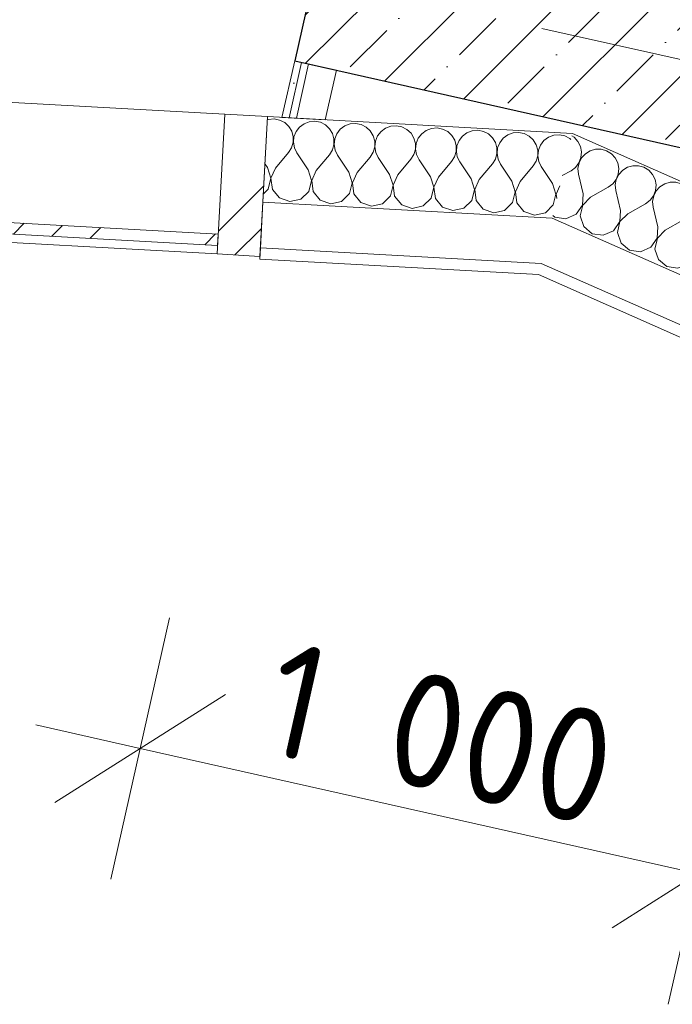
# Model space of a CAD drawing. Header units: millimetres. Extents: x -7213913 to -6930487, y 6129472 to 6354980.
# Tile 76 of 256: x -7193895 to -7192753, y 6156141 to 6157864. Entities that reach past the tile are written whole.
import ezdxf
from ezdxf.enums import TextEntityAlignment as Align

# ---------------------------------------------------------------- set-up
doc = ezdxf.new("R2010")
doc.units = ezdxf.units.MM
doc.header["$MEASUREMENT"] = 0
doc.set_wipeout_variables(frame=1)
doc.linetypes.add('Wipeout_Contour', pattern=[1000, 0, -1000])
doc.linetypes.add('Штрихпунктирная', pattern=[670.277762, 352.777767, -176.388884, 0, -141.111112])
for name, color, linetype in [('АР-Стены_внешние_.АР', 7, 'Continuous'), ('АР-Стены_внутренние_пилоны.АР', 7, 'Continuous'), ('АР-Стены_Наружные ВИТРАЖ', 7, 'Continuous'), ('АР-Стены_Перегородки_шахты_.АР', 7, 'Continuous'), ('АР-Чертеж-Оси_Осевые размеры.АР', 7, 'Continuous'), ('АР-Чертеж-Размеры.АР', 7, 'Continuous')]:
    doc.layers.add(name, color=color, linetype=linetype)
for name, color, linetype, lineweight in [('АР-Стены_внешние_.АР_Ном._пера__1', 7, 'Continuous', 0), ('АР-Стены_внутренние_пилоны.АР_Ном._пера__1', 7, 'Continuous', 30), ('АР-Стены_Наружные ВИТРАЖ_Ном._пера__120', 7, 'Continuous', 0), ('АР-Стены_Перегородки_шахты_.АР_Ном._пера__1', 7, 'Continuous', 0), ('АР-Чертеж-Оси_Осевые размеры.АР_Ном._пера__120', 7, 'Continuous', 0), ('АР-Чертеж-Размеры.АР_Ном._пера__1', 7, 'Continuous', 0)]:
    doc.layers.add(name, color=color, linetype=linetype, lineweight=lineweight)
doc.styles.add('РЎР“Р•РќР•Р\xa0Р\x98Р\xa0_РЎРўР\x98Р›Р¬_3', font='GOST_Common.ttf')
doc.styles.add('РЎР“Р•РќР•Р\xa0Р\x98Р\xa0_РЎРўР\x98Р›Р¬_5', font='GOTHIC.TTF')
doc.dimstyles.new('СГЕНЕРИР_СТИЛЬ__5', dxfattribs={"dimtxt": 200, "dimasz": 237.5, "dimexe": 0.18, "dimexo": 0.0625, "dimgap": 0, "dimtad": 1, "dimdec": 0, "dimzin": 0, "dimdsep": 46, "dimtxsty": 'РЎР“Р•РќР•Р\xa0Р\x98Р\xa0_РЎРўР\x98Р›Р¬_3', "dimblk": 'ARROWHEAD_6', "dimblk1": 'ARROWHEAD_6', "dimblk2": 'ARROWHEAD_6', "dimcen": 0.09, "dimse1": 1, "dimse2": 1, "dimclrd": 7, "dimclre": 7, "dimclrt": 7, "dimazin": 0, "dimtfac": 1, "dimtdec": 4, "dimtmove": 0, "dimatfit": 3, "dimfxl": 1, "dimtolj": 1, "dimtzin": 0, "dimarcsym": 0})
pattern_1 = [(45, (-6566190.34, 6562677.8), (-176.776695, 176.776695), []), (45, (-6566225.7, 6562713.15), (-176.776695, 176.776695), []), (45, (-6566261.05, 6562748.5), (-176.776695, 176.776695), [])]
pattern_2 = [(0, (-6566190.34, 6562677.795), (0, 75), [0, -75])]

# ---------------------------------------------------------------- blocks, each defined once
blk = doc.blocks.new('Навесная Стена_27_1', base_point=(-6566190.3, 6562677.8))
at = {"layer": 'АР-Стены_Наружные ВИТРАЖ_Ном._пера__120', "color": 7, "linetype": 'Continuous', "lineweight": 0, "flags": 128}
for points in [[(-7194671.7, 6157761.5), (-7195557.8, 6157810.5)], [(-7193535.8, 6157698.6), (-7194596.8, 6157757.3)], [(-7194685.2, 6157516.8), (-7195571.4, 6157565.9)], [(-7193549.4, 6157454), (-7194610.4, 6157512.7)]]:
    blk.add_lwpolyline(points, dxfattribs=at)
at = {"color": 254, "linetype": 'Wipeout_Contour', "lineweight": 0, "ltscale": 37880966.07852598}
blk.add_wipeout([(-7195570.6, 6157580.8), (-7194684.4, 6157531.8), (-7194683.3, 6157551.8), (-7195569.4, 6157600.8)], dxfattribs=at).dxf.layer = 'АР-Стены_Наружные ВИТРАЖ'
at = {"color": 254, "linetype": 'Wipeout_Contour', "lineweight": 0, "ltscale": 37877628.99157616}
blk.add_wipeout([(-7194609.5, 6157527.7), (-7193548.5, 6157469), (-7193547.4, 6157488.9), (-7194608.4, 6157547.6)], dxfattribs=at).dxf.layer = 'АР-Стены_Наружные ВИТРАЖ'
at = {"layer": 'АР-Стены_Наружные ВИТРАЖ', "linetype": 'Continuous', "lineweight": 0, "true_color": 0x000000}
h = blk.add_hatch(dxfattribs=at)
h.set_pattern_fill('АЛЮМИНИЙ_0001', color=18, style=0, pattern_type=2)
h.set_pattern_definition(pattern_1)
h.paths.add_polyline_path([(-7195570.6, 6157580.8), (-7194684.4, 6157531.8), (-7194683.3, 6157551.8), (-7195569.4, 6157600.8)])
h = blk.add_hatch(dxfattribs=at)
h.set_pattern_fill('АЛЮМИНИЙ_0001', color=18, style=0, pattern_type=2)
h.set_pattern_definition(pattern_1)
h.paths.add_polyline_path([(-7194609.5, 6157527.7), (-7193548.5, 6157469), (-7193547.4, 6157488.9), (-7194608.4, 6157547.6)])
at = {"layer": 'АР-Стены_Наружные ВИТРАЖ_Ном._пера__120', "color": 7, "linetype": 'Continuous', "lineweight": 0, "flags": 128}
for points in [[(-7195570.6, 6157580.8), (-7195569.4, 6157600.8), (-7194683.3, 6157551.8), (-7194684.4, 6157531.8)], [(-7194609.5, 6157527.7), (-7194608.4, 6157547.6), (-7193547.4, 6157488.9), (-7193548.5, 6157469)]]:
    blk.add_lwpolyline(points, close=True, dxfattribs=at)
at = {"color": 254, "linetype": 'Wipeout_Contour', "lineweight": 0, "ltscale": 37882732.34991529}
blk.add_wipeout([(-7195571.4, 6157565.9), (-7195557.8, 6157810.5), (-7195632.7, 6157814.6), (-7195646.3, 6157570)], dxfattribs=at).dxf.layer = 'АР-Стены_Наружные ВИТРАЖ'
at = {"color": 254, "linetype": 'Wipeout_Contour', "lineweight": 0, "ltscale": 37879673.46412234}
blk.add_wipeout([(-7194610.4, 6157512.7), (-7194596.8, 6157757.3), (-7194671.7, 6157761.5), (-7194685.2, 6157516.8)], dxfattribs=at).dxf.layer = 'АР-Стены_Наружные ВИТРАЖ'
at = {"color": 254, "linetype": 'Wipeout_Contour', "lineweight": 0, "ltscale": 37876058.21876802}
blk.add_wipeout([(-7193474.5, 6157449.8), (-7193460.9, 6157694.5), (-7193535.8, 6157698.6), (-7193549.4, 6157454)], dxfattribs=at).dxf.layer = 'АР-Стены_Наружные ВИТРАЖ'
at = {"layer": 'АР-Стены_Наружные ВИТРАЖ', "linetype": 'Continuous', "lineweight": 0, "true_color": 0x000000}
h = blk.add_hatch(dxfattribs=at)
h.set_pattern_fill('АЛЮМИНИЙ_0001', color=18, style=0, pattern_type=2)
h.set_pattern_definition(pattern_1)
h.paths.add_polyline_path([(-7195571.4, 6157565.9), (-7195557.8, 6157810.5), (-7195632.7, 6157814.6), (-7195646.3, 6157570)])
h = blk.add_hatch(dxfattribs=at)
h.set_pattern_fill('АЛЮМИНИЙ_0001', color=18, style=0, pattern_type=2)
h.set_pattern_definition(pattern_1)
h.paths.add_polyline_path([(-7194610.4, 6157512.7), (-7194596.8, 6157757.3), (-7194671.7, 6157761.5), (-7194685.2, 6157516.8)])
h = blk.add_hatch(dxfattribs=at)
h.set_pattern_fill('АЛЮМИНИЙ_0001', color=18, style=0, pattern_type=2)
h.set_pattern_definition(pattern_1)
h.paths.add_polyline_path([(-7193474.5, 6157449.8), (-7193460.9, 6157694.5), (-7193535.8, 6157698.6), (-7193549.4, 6157454)])
at = {"layer": 'АР-Стены_Наружные ВИТРАЖ_Ном._пера__120', "color": 7, "linetype": 'Continuous', "lineweight": 0, "flags": 128}
for points in [[(-7195571.4, 6157565.9), (-7195646.3, 6157570), (-7195632.7, 6157814.6), (-7195557.8, 6157810.5)], [(-7194610.4, 6157512.7), (-7194685.2, 6157516.8), (-7194671.7, 6157761.5), (-7194596.8, 6157757.3)], [(-7193474.5, 6157449.8), (-7193549.4, 6157454), (-7193535.8, 6157698.6), (-7193460.9, 6157694.5)]]:
    blk.add_lwpolyline(points, close=True, dxfattribs=at)
blk = doc.blocks.new('Стена_232_1', base_point=(-7192350, 6157963.2))
at = {"layer": 'АР-Стены_внутренние_пилоны.АР', "linetype": 'Continuous', "lineweight": 0, "true_color": 0x000000}
h = blk.add_hatch(dxfattribs=at)
h.set_pattern_fill('ЖЕЛЕЗОБЕТОН__PROJECT__0001', color=18, style=0, pattern_type=2)
h.set_pattern_definition([(45, (-6566190.34, 6562677.8), (-84.852814, 84.852814), []), (45, (-6566232.77, 6562720.22), (-84.852814, 84.852814), [90, -30, 0, -30])])
h.paths.add_polyline_path([(-7192350, 6157963.2), (-7193325.7, 6158182.3), (-7193413.4, 6157792.1), (-7192437.7, 6157572.9)])
at = {"layer": 'АР-Стены_внутренние_пилоны.АР_Ном._пера__1', "color": 7, "linetype": 'Continuous', "lineweight": 30, "flags": 128}
for points in [[(-7193325.7, 6158182.3), (-7193413.4, 6157792.1)], [(-7192350, 6157963.2), (-7193325.7, 6158182.3)], [(-7192437.7, 6157572.9), (-7192350, 6157963.2)], [(-7193413.4, 6157792.1), (-7192437.7, 6157572.9)]]:
    blk.add_lwpolyline(points, dxfattribs=at)
blk = doc.blocks.new('Стена_240_1', base_point=(-7193413.6, 6157792.1))
at = {"layer": 'АР-Стены_Перегородки_шахты_.АР', "linetype": 'Continuous', "lineweight": 0, "true_color": 0x000000}
h = blk.add_hatch(dxfattribs=at)
h.set_pattern_fill('ШТУКАТУРКА__ГИПС_03_0001', color=18, style=0, pattern_type=2)
h.set_pattern_definition(pattern_2)
h.paths.add_polyline_path([(-7193413.6, 6157792.1), (-7193435.9, 6157693.1), (-7193423.2, 6157692.4), (-7193401.4, 6157789.4)])
h = blk.add_hatch(dxfattribs=at)
h.set_pattern_fill('ШТУКАТУРКА__ГИПС_03_0001', color=18, style=0, pattern_type=2)
h.set_pattern_definition(pattern_2)
h.paths.add_polyline_path([(-7193401.4, 6157789.4), (-7193423.2, 6157692.4), (-7193410.6, 6157691.7), (-7193389.3, 6157786.6)])
at = {"layer": 'АР-Стены_Перегородки_шахты_.АР_Ном._пера__1', "color": 7, "linetype": 'Continuous', "lineweight": 0}
for p, q in [((-7193401.4, 6157789.4), (-7193423.2, 6157692.4)), ((-7193389.3, 6157786.6), (-7193410.6, 6157691.7))]:
    blk.add_line(p, q, dxfattribs=at)
at = {"layer": 'АР-Стены_Перегородки_шахты_.АР_Ном._пера__1', "color": 7, "linetype": 'Continuous', "lineweight": 0, "flags": 128}
for points in [[(-7193413.6, 6157792.1), (-7193435.9, 6157693.1)], [(-7193340.5, 6157775.7), (-7193413.6, 6157792.1)], [(-7193360, 6157688.9), (-7193340.5, 6157775.7)], [(-7193435.9, 6157693.1), (-7193360, 6157688.9)]]:
    blk.add_lwpolyline(points, dxfattribs=at)
blk = doc.blocks.new('*X584', base_point=(-6566190.3, 6562677.8))
at = {"layer": 'АР-Стены_внешние_.АР_Ном._пера__1', "color": 7, "linetype": 'Continuous', "lineweight": 0}
for p, q in [((-7193459.3, 6157689.4), (-7193461.3, 6157688.7)), ((-7193449.5, 6157690.3), (-7193459.3, 6157689.4)), ((-7193439.9, 6157688.4), (-7193449.5, 6157690.3)), ((-7193431.1, 6157683.9), (-7193439.9, 6157688.4)), ((-7193423.8, 6157677.2), (-7193431.1, 6157683.9)), ((-7193418.7, 6157668.8), (-7193423.8, 6157677.2)), ((-7193405.2, 6157676.2), (-7193411.2, 6157668.4)), ((-7193397.2, 6157682), (-7193405.2, 6157676.2)), ((-7193388, 6157685.5), (-7193397.2, 6157682)), ((-7193378.2, 6157686.3), (-7193388, 6157685.5)), ((-7193368.5, 6157684.4), (-7193378.2, 6157686.3)), ((-7193359.8, 6157680), (-7193368.5, 6157684.4)), ((-7193352.5, 6157673.3), (-7193359.8, 6157680)), ((-7193325.9, 6157678.1), (-7193333.9, 6157672.2)), ((-7193316.7, 6157681.6), (-7193325.9, 6157678.1)), ((-7193306.9, 6157682.4), (-7193316.7, 6157681.6)), ((-7193297.2, 6157680.5), (-7193306.9, 6157682.4)), ((-7193288.4, 6157676), (-7193297.2, 6157680.5)), ((-7193281.2, 6157669.3), (-7193288.4, 6157676)), ((-7193245.4, 6157677.6), (-7193254.6, 6157674.1)), ((-7193235.6, 6157678.4), (-7193245.4, 6157677.6)), ((-7193225.9, 6157676.5), (-7193235.6, 6157678.4)), ((-7193217.1, 6157672.1), (-7193225.9, 6157676.5)), ((-7193416.1, 6157659.3), (-7193418.7, 6157668.8)), ((-7193416.2, 6157649.4), (-7193416.1, 6157659.3)), ((-7193414.9, 6157659.2), (-7193415.9, 6157649.4)), ((-7193411.2, 6157668.4), (-7193414.9, 6157659.2)), ((-7193347.4, 6157664.8), (-7193352.5, 6157673.3)), ((-7193344.8, 6157655.3), (-7193347.4, 6157664.8)), ((-7193339.9, 6157664.4), (-7193343.5, 6157655.3)), ((-7193333.9, 6157672.2), (-7193339.9, 6157664.4)), ((-7193276.1, 6157660.9), (-7193281.2, 6157669.3)), ((-7193273.5, 6157651.4), (-7193276.1, 6157660.9)), ((-7193268.6, 6157660.5), (-7193272.2, 6157651.3)), ((-7193262.5, 6157668.3), (-7193268.6, 6157660.5)), ((-7193254.6, 6157674.1), (-7193262.5, 6157668.3)), ((-7193209.9, 6157665.4), (-7193217.1, 6157672.1)), ((-7193204.8, 6157656.9), (-7193209.9, 6157665.4)), ((-7193191.2, 6157664.3), (-7193197.2, 6157656.5)), ((-7193183.3, 6157670.2), (-7193191.2, 6157664.3)), ((-7193174.1, 6157673.7), (-7193183.3, 6157670.2)), ((-7193164.2, 6157674.5), (-7193174.1, 6157673.7)), ((-7193154.6, 6157672.6), (-7193164.2, 6157674.5)), ((-7193145.8, 6157668.1), (-7193154.6, 6157672.6)), ((-7193138.6, 6157661.4), (-7193145.8, 6157668.1)), ((-7193133.4, 6157653), (-7193138.6, 6157661.4)), ((-7193119.9, 6157660.4), (-7193125.9, 6157652.6)), ((-7193112, 6157666.2), (-7193119.9, 6157660.4)), ((-7193102.7, 6157669.7), (-7193112, 6157666.2)), ((-7193092.9, 6157670.5), (-7193102.7, 6157669.7)), ((-7193083.3, 6157668.6), (-7193092.9, 6157670.5)), ((-7193074.5, 6157664.2), (-7193083.3, 6157668.6)), ((-7193067.2, 6157657.5), (-7193074.5, 6157664.2)), ((-7193062.1, 6157649.1), (-7193067.2, 6157657.5)), ((-7193040.7, 6157662.3), (-7193048.6, 6157656.4)), ((-7193031.4, 6157665.8), (-7193040.7, 6157662.3)), ((-7193021.6, 6157666.6), (-7193031.4, 6157665.8)), ((-7193011.9, 6157664.7), (-7193021.6, 6157666.6)), ((-7193003.2, 6157660.2), (-7193011.9, 6157664.7)), ((-7192995.9, 6157653.5), (-7193003.2, 6157660.2)), ((-7192969.3, 6157658.4), (-7192977.3, 6157652.5)), ((-7192960.1, 6157661.8), (-7192969.3, 6157658.4)), ((-7192950.3, 6157662.6), (-7192960.1, 6157661.8)), ((-7192940.6, 6157660.7), (-7192950.3, 6157662.6)), ((-7192931.8, 6157656.3), (-7192940.6, 6157660.7)), ((-7193418.9, 6157640), (-7193416.2, 6157649.4)), ((-7193415.9, 6157649.4), (-7193414.2, 6157639.7)), ((-7193347.6, 6157636), (-7193344.8, 6157645.5)), ((-7193344.8, 6157645.5), (-7193344.8, 6157655.3)), ((-7193343.5, 6157655.3), (-7193344.6, 6157645.5)), ((-7193344.6, 6157645.5), (-7193342.9, 6157635.8)), ((-7193276.3, 6157632.1), (-7193273.5, 6157641.5)), ((-7193273.5, 6157641.5), (-7193273.5, 6157651.4)), ((-7193272.2, 6157651.3), (-7193273.2, 6157641.5)), ((-7193273.2, 6157641.5), (-7193271.5, 6157631.8)), ((-7193202.1, 6157647.4), (-7193204.8, 6157656.9)), ((-7193202.2, 6157637.6), (-7193202.1, 6157647.4)), ((-7193200.9, 6157647.4), (-7193201.9, 6157637.6)), ((-7193197.2, 6157656.5), (-7193200.9, 6157647.4)), ((-7193130.8, 6157643.5), (-7193133.4, 6157653)), ((-7193130.9, 6157633.6), (-7193130.8, 6157643.5)), ((-7193129.6, 6157643.4), (-7193130.6, 6157633.6)), ((-7193125.9, 6157652.6), (-7193129.6, 6157643.4)), ((-7193059.5, 6157639.6), (-7193062.1, 6157649.1)), ((-7193054.6, 6157648.6), (-7193058.3, 6157639.5)), ((-7193048.6, 6157656.4), (-7193054.6, 6157648.6)), ((-7192990.8, 6157645.1), (-7192995.9, 6157653.5)), ((-7192988.2, 6157635.6), (-7192990.8, 6157645.1)), ((-7192983.3, 6157644.7), (-7192986.9, 6157635.5)), ((-7192977.3, 6157652.5), (-7192983.3, 6157644.7)), ((-7192930, 6157654.5), (-7192931.8, 6157656.3)), ((-7193447.1, 6157604.3), (-7193424.2, 6157631.6)), ((-7193424.2, 6157631.6), (-7193418.9, 6157640)), ((-7193414.2, 6157639.7), (-7193409.9, 6157630.8)), ((-7193390.1, 6157601.1), (-7193409.9, 6157630.8)), ((-7193375.8, 6157600.3), (-7193352.8, 6157627.7)), ((-7193352.8, 6157627.7), (-7193347.6, 6157636)), ((-7193342.9, 6157635.8), (-7193338.6, 6157626.9)), ((-7193318.8, 6157597.2), (-7193338.6, 6157626.9)), ((-7193304.5, 6157596.4), (-7193281.5, 6157623.7)), ((-7193281.5, 6157623.7), (-7193276.3, 6157632.1)), ((-7193271.5, 6157631.8), (-7193267.3, 6157622.9)), ((-7193247.4, 6157593.2), (-7193267.3, 6157622.9)), ((-7193210.2, 6157619.8), (-7193205, 6157628.1)), ((-7193205, 6157628.1), (-7193202.2, 6157637.6)), ((-7193201.9, 6157637.6), (-7193200.2, 6157627.9)), ((-7193200.2, 6157627.9), (-7193195.9, 6157619)), ((-7193138.9, 6157615.8), (-7193133.6, 6157624.2)), ((-7193133.6, 6157624.2), (-7193130.9, 6157633.6)), ((-7193130.6, 6157633.6), (-7193128.9, 6157623.9)), ((-7193128.9, 6157623.9), (-7193124.6, 6157615.1)), ((-7193062.3, 6157620.2), (-7193059.6, 6157629.7)), ((-7193059.6, 6157629.7), (-7193059.5, 6157639.6)), ((-7193058.3, 6157639.5), (-7193059.3, 6157629.7)), ((-7193059.3, 6157629.7), (-7193057.6, 6157620)), ((-7192991, 6157616.3), (-7192988.2, 6157625.8)), ((-7192988.2, 6157625.8), (-7192988.2, 6157635.6)), ((-7192986.9, 6157635.5), (-7192988, 6157625.7)), ((-7192988, 6157625.7), (-7192986.3, 6157616)), ((-7193461.4, 6157605.1), (-7193465.5, 6157611.3)), ((-7193233.2, 6157592.4), (-7193210.2, 6157619.8)), ((-7193176.1, 6157589.3), (-7193195.9, 6157619)), ((-7193161.9, 6157588.5), (-7193138.9, 6157615.8)), ((-7193104.8, 6157585.3), (-7193124.6, 6157615.1)), ((-7193090.5, 6157584.6), (-7193067.6, 6157611.9)), ((-7193067.6, 6157611.9), (-7193062.3, 6157620.2)), ((-7193057.6, 6157620), (-7193053.3, 6157611.1)), ((-7193033.5, 6157581.4), (-7193053.3, 6157611.1)), ((-7193019.2, 6157580.6), (-7192996.2, 6157608)), ((-7192996.2, 6157608), (-7192991, 6157616.3)), ((-7192986.3, 6157616), (-7192982, 6157607.2)), ((-7192962.2, 6157577.5), (-7192982, 6157607.2)), ((-7193455.4, 6157586.5), (-7193461.4, 6157605.1)), ((-7193447.1, 6157604.3), (-7193455.1, 6157586.5)), ((-7193384.1, 6157582.5), (-7193390.1, 6157601.1)), ((-7193375.8, 6157600.3), (-7193383.8, 6157582.5)), ((-7193312.8, 6157578.6), (-7193318.8, 6157597.2)), ((-7193304.5, 6157596.4), (-7193312.5, 6157578.6)), ((-7193241.5, 6157574.7), (-7193247.4, 6157593.2)), ((-7193233.2, 6157592.4), (-7193241.2, 6157574.6)), ((-7193170.1, 6157570.7), (-7193176.1, 6157589.3)), ((-7193161.9, 6157588.5), (-7193169.8, 6157570.7)), ((-7193460.1, 6157567.5), (-7193455.4, 6157586.5)), ((-7193455.1, 6157586.5), (-7193452.6, 6157567.1)), ((-7193388.8, 6157563.6), (-7193384.1, 6157582.5)), ((-7193383.8, 6157582.5), (-7193381.2, 6157563.2)), ((-7193317.5, 6157559.7), (-7193312.8, 6157578.6)), ((-7193312.5, 6157578.6), (-7193309.9, 6157559.2)), ((-7193246.1, 6157555.7), (-7193241.5, 6157574.7)), ((-7193241.2, 6157574.6), (-7193238.6, 6157555.3)), ((-7193098.8, 6157566.8), (-7193104.8, 6157585.3)), ((-7193090.5, 6157584.6), (-7193098.5, 6157566.7)), ((-7193027.5, 6157562.8), (-7193033.5, 6157581.4)), ((-7193019.2, 6157580.6), (-7193027.2, 6157562.8)), ((-7192956.2, 6157558.9), (-7192962.2, 6157577.5)), ((-7192949.5, 6157573), (-7192955.9, 6157558.9)), ((-7193468.4, 6157559.4), (-7193460.1, 6157567.5)), ((-7193452.6, 6157567.1), (-7193440.2, 6157552)), ((-7193402.7, 6157549.9), (-7193388.8, 6157563.6)), ((-7193381.2, 6157563.2), (-7193368.9, 6157548.1)), ((-7193331.4, 6157546), (-7193317.5, 6157559.7)), ((-7193309.9, 6157559.2), (-7193297.6, 6157544.1)), ((-7193260.1, 6157542), (-7193246.1, 6157555.7)), ((-7193238.6, 6157555.3), (-7193226.3, 6157540.2)), ((-7193174.8, 6157551.8), (-7193170.1, 6157570.7)), ((-7193169.8, 6157570.7), (-7193167.3, 6157551.3)), ((-7193103.5, 6157547.8), (-7193098.8, 6157566.8)), ((-7193098.5, 6157566.7), (-7193096, 6157547.4)), ((-7193032.2, 6157543.9), (-7193027.5, 6157562.8)), ((-7193027.2, 6157562.8), (-7193024.6, 6157543.4)), ((-7192960.9, 6157539.9), (-7192956.2, 6157558.9)), ((-7192955.9, 6157558.9), (-7192954.8, 6157550.9)), ((-7193440.2, 6157552), (-7193421.8, 6157545.6)), ((-7193421.8, 6157545.6), (-7193402.7, 6157549.9)), ((-7193368.9, 6157548.1), (-7193350.4, 6157541.7)), ((-7193350.4, 6157541.7), (-7193331.4, 6157546)), ((-7193297.6, 6157544.1), (-7193279.1, 6157537.8)), ((-7193279.1, 6157537.8), (-7193260.1, 6157542)), ((-7193226.3, 6157540.2), (-7193207.8, 6157533.8)), ((-7193207.8, 6157533.8), (-7193188.8, 6157538.1)), ((-7193188.8, 6157538.1), (-7193174.8, 6157551.8)), ((-7193167.3, 6157551.3), (-7193154.9, 6157536.2)), ((-7193117.4, 6157534.2), (-7193103.5, 6157547.8)), ((-7193096, 6157547.4), (-7193083.6, 6157532.3)), ((-7193046.1, 6157530.2), (-7193032.2, 6157543.9)), ((-7193024.6, 6157543.4), (-7193012.3, 6157528.3)), ((-7192974.8, 6157526.3), (-7192960.9, 6157539.9)), ((-7193154.9, 6157536.2), (-7193136.5, 6157529.9)), ((-7193136.5, 6157529.9), (-7193117.4, 6157534.2)), ((-7193083.6, 6157532.3), (-7193065.2, 6157525.9)), ((-7193065.2, 6157525.9), (-7193046.1, 6157530.2)), ((-7193012.3, 6157528.3), (-7192993.8, 6157522)), ((-7192993.8, 6157522), (-7192974.8, 6157526.3))]:
    blk.add_line(p, q, dxfattribs=at)
blk = doc.blocks.new('Стена_310_1', base_point=(-7193460.9, 6157694.5))
at = {"layer": 'АР-Стены_внешние_.АР_Ном._пера__1', "color": 7, "linetype": 'Continuous', "lineweight": 0}
for p, q in [((-7193469.2, 6157544.7), (-7192963.1, 6157516.7)), ((-7193473.6, 6157464.8), (-7192982, 6157437.6))]:
    blk.add_line(p, q, dxfattribs=at)
at = {"layer": 'АР-Стены_внешние_.АР_Ном._пера__1', "color": 7, "linetype": 'Continuous', "lineweight": 0, "flags": 128}
for points in [[(-7193469.2, 6157544.7), (-7193460.9, 6157694.5)], [(-7192927.4, 6157665), (-7193460.9, 6157694.5)], [(-7193473.6, 6157464.8), (-7193469.2, 6157544.7)], [(-7193474.7, 6157444.9), (-7193473.6, 6157464.8)], [(-7193474.7, 6157444.9), (-7192986.8, 6157417.9)]]:
    blk.add_lwpolyline(points, dxfattribs=at)
at = {"layer": 'АР-Стены_внешние_.АР', "color": 7, "lineweight": 0}
blk.add_blockref('*X584', (-6566190.3, 6562677.8), dxfattribs=at)
blk = doc.blocks.new('*X586', base_point=(-6566190.3, 6562677.8))
at = {"layer": 'АР-Стены_внешние_.АР_Ном._пера__1', "color": 7, "linetype": 'Continuous', "lineweight": 0}
for p, q in [((-7192924.6, 6157658.3), (-7192928.5, 6157660.7)), ((-7192917.9, 6157651), (-7192924.6, 6157658.3)), ((-7192913.5, 6157642.2), (-7192917.9, 6157651)), ((-7192911.7, 6157632.5), (-7192913.5, 6157642.2)), ((-7192912.6, 6157622.7), (-7192911.7, 6157632.5)), ((-7192904.8, 6157629.5), (-7192911.5, 6157622.2)), ((-7192896.4, 6157634.6), (-7192904.8, 6157629.5)), ((-7192887, 6157637.3), (-7192896.4, 6157634.6)), ((-7192877.1, 6157637.3), (-7192887, 6157637.3)), ((-7192867.6, 6157634.6), (-7192877.1, 6157637.3)), ((-7192859.2, 6157629.4), (-7192867.6, 6157634.6)), ((-7192852.6, 6157622.1), (-7192859.2, 6157629.4)), ((-7192922.1, 6157605.6), (-7192916.2, 6157613.5)), ((-7192915.9, 6157613.4), (-7192917.7, 6157603.7)), ((-7192916.2, 6157613.5), (-7192912.6, 6157622.7)), ((-7192911.5, 6157622.2), (-7192915.9, 6157613.4)), ((-7192848.2, 6157613.3), (-7192852.6, 6157622.1)), ((-7192846.4, 6157603.6), (-7192848.2, 6157613.3)), ((-7192831.1, 6157605.8), (-7192839.5, 6157600.6)), ((-7192821.6, 6157608.5), (-7192831.1, 6157605.8)), ((-7192811.8, 6157608.4), (-7192821.6, 6157608.5)), ((-7192802.3, 6157605.7), (-7192811.8, 6157608.4)), ((-7192793.9, 6157600.6), (-7192802.3, 6157605.7)), ((-7192945.2, 6157591.1), (-7192929.9, 6157599.7)), ((-7192929.9, 6157599.7), (-7192922.1, 6157605.6)), ((-7192917.7, 6157603.7), (-7192916.9, 6157593.9)), ((-7192908.8, 6157559.1), (-7192916.9, 6157593.9)), ((-7192850.8, 6157584.6), (-7192847.3, 6157593.8)), ((-7192846.1, 6157593.3), (-7192850.6, 6157584.5)), ((-7192847.3, 6157593.8), (-7192846.4, 6157603.6)), ((-7192839.5, 6157600.6), (-7192846.1, 6157593.3)), ((-7192787.3, 6157593.3), (-7192793.9, 6157600.6)), ((-7192782.9, 6157584.5), (-7192787.3, 6157593.3)), ((-7192864.6, 6157570.8), (-7192856.7, 6157576.8)), ((-7192856.7, 6157576.8), (-7192850.8, 6157584.6)), ((-7192850.6, 6157584.5), (-7192852.4, 6157574.8)), ((-7192852.4, 6157574.8), (-7192851.5, 6157565)), ((-7192781.1, 6157574.8), (-7192782.9, 6157584.5)), ((-7192781.9, 6157565), (-7192781.1, 6157574.8)), ((-7192774.2, 6157571.7), (-7192780.8, 6157564.5)), ((-7192765.8, 6157576.9), (-7192774.2, 6157571.7)), ((-7192756.3, 6157579.6), (-7192765.8, 6157576.9)), ((-7192746.4, 6157579.6), (-7192756.3, 6157579.6)), ((-7192737, 6157576.9), (-7192746.4, 6157579.6)), ((-7192728.6, 6157571.7), (-7192737, 6157576.9)), ((-7192721.9, 6157564.4), (-7192728.6, 6157571.7)), ((-7192909.8, 6157539.6), (-7192908.8, 6157559.1)), ((-7192895.7, 6157553.3), (-7192864.6, 6157570.8)), ((-7192843.5, 6157530.2), (-7192851.5, 6157565)), ((-7192791.4, 6157547.9), (-7192785.5, 6157555.8)), ((-7192785.2, 6157555.7), (-7192787.1, 6157546)), ((-7192785.5, 6157555.8), (-7192781.9, 6157565)), ((-7192780.8, 6157564.5), (-7192785.2, 6157555.7)), ((-7192717.5, 6157555.6), (-7192721.9, 6157564.4)), ((-7192715.7, 6157545.9), (-7192717.5, 6157555.6)), ((-7192920.8, 6157523.5), (-7192909.8, 6157539.6)), ((-7192909.5, 6157539.5), (-7192913.9, 6157520.5)), ((-7192895.7, 6157553.3), (-7192909.5, 6157539.5)), ((-7192830.4, 6157524.5), (-7192799.3, 6157541.9)), ((-7192799.3, 6157541.9), (-7192791.4, 6157547.9)), ((-7192787.1, 6157546), (-7192786.2, 6157536.2)), ((-7192716.6, 6157536.1), (-7192715.7, 6157545.9)), ((-7192708.8, 6157542.9), (-7192715.5, 6157535.6)), ((-7192700.4, 6157548), (-7192708.8, 6157542.9)), ((-7192691, 6157550.7), (-7192700.4, 6157548)), ((-7192681.1, 6157550.7), (-7192691, 6157550.7)), ((-7192671.6, 6157548), (-7192681.1, 6157550.7)), ((-7192663.2, 6157542.8), (-7192671.6, 6157548)), ((-7192656.6, 6157535.5), (-7192663.2, 6157542.8)), ((-7192961.9, 6157521.6), (-7192958, 6157518.4)), ((-7192938.7, 6157515.7), (-7192920.8, 6157523.5)), ((-7192913.9, 6157520.5), (-7192907.7, 6157502)), ((-7192844.4, 6157510.7), (-7192843.5, 6157530.2)), ((-7192830.4, 6157524.5), (-7192844.2, 6157510.6)), ((-7192778.1, 6157501.4), (-7192786.2, 6157536.2)), ((-7192726.1, 6157519), (-7192720.2, 6157526.9)), ((-7192719.9, 6157526.8), (-7192721.7, 6157517.1)), ((-7192720.2, 6157526.9), (-7192716.6, 6157536.1)), ((-7192715.5, 6157535.6), (-7192719.9, 6157526.8)), ((-7192652.2, 6157526.7), (-7192656.6, 6157535.5)), ((-7192650.4, 6157517), (-7192652.2, 6157526.7)), ((-7192625.6, 6157521.8), (-7192635.1, 6157519.2)), ((-7192615.8, 6157521.8), (-7192625.6, 6157521.8)), ((-7192606.3, 6157519.1), (-7192615.8, 6157521.8)), ((-7192958, 6157518.4), (-7192938.7, 6157515.7)), ((-7192855.5, 6157494.7), (-7192844.4, 6157510.7)), ((-7192844.2, 6157510.6), (-7192848.6, 6157491.6)), ((-7192765.1, 6157495.6), (-7192733.9, 6157513.1)), ((-7192733.9, 6157513.1), (-7192726.1, 6157519)), ((-7192721.7, 6157517.1), (-7192720.9, 6157507.3)), ((-7192712.8, 6157472.5), (-7192720.9, 6157507.3)), ((-7192654.8, 6157498), (-7192651.3, 6157507.2)), ((-7192650.1, 6157506.7), (-7192654.6, 6157497.9)), ((-7192651.3, 6157507.2), (-7192650.4, 6157517)), ((-7192643.5, 6157514), (-7192650.1, 6157506.7)), ((-7192635.1, 6157519.2), (-7192643.5, 6157514)), ((-7192597.9, 6157513.9), (-7192606.3, 6157519.1)), ((-7192591.3, 6157506.7), (-7192597.9, 6157513.9)), ((-7192586.9, 6157497.8), (-7192591.3, 6157506.7)), ((-7192907.7, 6157502), (-7192892.7, 6157489.5)), ((-7192892.7, 6157489.5), (-7192873.4, 6157486.8)), ((-7192873.4, 6157486.8), (-7192855.5, 6157494.7)), ((-7192848.6, 6157491.6), (-7192842.4, 6157473.1)), ((-7192779.1, 6157481.9), (-7192778.1, 6157501.4)), ((-7192765.1, 6157495.6), (-7192778.8, 6157481.7)), ((-7192668.6, 6157484.2), (-7192660.7, 6157490.1)), ((-7192660.7, 6157490.1), (-7192654.8, 6157498)), ((-7192654.6, 6157497.9), (-7192656.4, 6157488.2)), ((-7192656.4, 6157488.2), (-7192655.5, 6157478.4)), ((-7192585.1, 6157488.2), (-7192586.9, 6157497.8)), ((-7192585.9, 6157478.4), (-7192585.1, 6157488.2)), ((-7192578.2, 6157485.1), (-7192584.8, 6157477.9)), ((-7192569.8, 6157490.3), (-7192578.2, 6157485.1)), ((-7192560.3, 6157493), (-7192569.8, 6157490.3)), ((-7192550.4, 6157493), (-7192560.3, 6157493)), ((-7192541, 6157490.3), (-7192550.4, 6157493)), ((-7192532.6, 6157485.1), (-7192541, 6157490.3)), ((-7192842.4, 6157473.1), (-7192827.4, 6157460.6)), ((-7192790.2, 6157465.8), (-7192779.1, 6157481.9)), ((-7192778.8, 6157481.7), (-7192783.3, 6157462.7)), ((-7192713.8, 6157453), (-7192712.8, 6157472.5)), ((-7192699.7, 6157466.7), (-7192668.6, 6157484.2)), ((-7192647.5, 6157443.6), (-7192655.5, 6157478.4)), ((-7192595.4, 6157461.3), (-7192589.5, 6157469.2)), ((-7192589.2, 6157469), (-7192591.1, 6157459.4)), ((-7192589.5, 6157469.2), (-7192585.9, 6157478.4)), ((-7192584.8, 6157477.9), (-7192589.2, 6157469)), ((-7192525.9, 6157477.8), (-7192532.6, 6157485.1)), ((-7192521.5, 6157469), (-7192525.9, 6157477.8)), ((-7192519.7, 6157459.3), (-7192521.5, 6157469)), ((-7192827.4, 6157460.6), (-7192808, 6157457.9)), ((-7192808, 6157457.9), (-7192790.2, 6157465.8)), ((-7192783.3, 6157462.7), (-7192777, 6157444.2)), ((-7192724.8, 6157436.9), (-7192713.8, 6157453)), ((-7192713.5, 6157452.9), (-7192717.9, 6157433.9)), ((-7192699.7, 6157466.7), (-7192713.5, 6157452.9)), ((-7192634.4, 6157437.8), (-7192603.3, 6157455.3)), ((-7192603.3, 6157455.3), (-7192595.4, 6157461.3)), ((-7192591.1, 6157459.4), (-7192590.2, 6157449.5)), ((-7192520.6, 6157449.5), (-7192519.7, 6157459.3)), ((-7192512.8, 6157456.2), (-7192519.5, 6157449)), ((-7192504.4, 6157461.4), (-7192512.8, 6157456.2)), ((-7192495, 6157464.1), (-7192504.4, 6157461.4)), ((-7192485.1, 6157464.1), (-7192495, 6157464.1)), ((-7192475.6, 6157461.4), (-7192485.1, 6157464.1)), ((-7192467.2, 6157456.2), (-7192475.6, 6157461.4)), ((-7192460.6, 6157448.9), (-7192467.2, 6157456.2)), ((-7192777, 6157444.2), (-7192762, 6157431.8)), ((-7192742.7, 6157429.1), (-7192724.8, 6157436.9)), ((-7192717.9, 6157433.9), (-7192711.7, 6157415.4)), ((-7192648.4, 6157424.1), (-7192647.5, 6157443.6)), ((-7192634.4, 6157437.8), (-7192648.2, 6157424)), ((-7192582.1, 6157414.8), (-7192590.2, 6157449.5)), ((-7192530.1, 6157432.4), (-7192524.2, 6157440.3)), ((-7192523.9, 6157440.2), (-7192525.7, 6157430.5)), ((-7192524.2, 6157440.3), (-7192520.6, 6157449.5)), ((-7192519.5, 6157449), (-7192523.9, 6157440.2)), ((-7192456.2, 6157440.1), (-7192460.6, 6157448.9)), ((-7192454.4, 6157430.4), (-7192456.2, 6157440.1)), ((-7192762, 6157431.8), (-7192742.7, 6157429.1)), ((-7192659.5, 6157408), (-7192648.4, 6157424.1)), ((-7192648.2, 6157424), (-7192652.6, 6157405)), ((-7192569.1, 6157409), (-7192537.9, 6157426.4)), ((-7192537.9, 6157426.4), (-7192530.1, 6157432.4)), ((-7192525.7, 6157430.5), (-7192524.9, 6157420.7)), ((-7192516.8, 6157385.9), (-7192524.9, 6157420.7)), ((-7192458.8, 6157411.4), (-7192455.3, 6157420.6)), ((-7192454.1, 6157420.1), (-7192458.6, 6157411.3)), ((-7192455.3, 6157420.6), (-7192454.4, 6157430.4)), ((-7192447.5, 6157427.4), (-7192454.1, 6157420.1)), ((-7192444.5, 6157429.2), (-7192447.5, 6157427.4)), ((-7192711.7, 6157415.4), (-7192696.7, 6157402.9)), ((-7192696.7, 6157402.9), (-7192677.4, 6157400.2)), ((-7192677.4, 6157400.2), (-7192659.5, 6157408)), ((-7192652.6, 6157405), (-7192646.4, 6157386.5)), ((-7192583.1, 6157395.3), (-7192582.1, 6157414.8)), ((-7192569.1, 6157409), (-7192582.8, 6157395.1)), ((-7192472.6, 6157397.6), (-7192464.7, 6157403.5)), ((-7192464.7, 6157403.5), (-7192458.8, 6157411.4)), ((-7192458.6, 6157411.3), (-7192460.4, 6157401.6)), ((-7192460.4, 6157401.6), (-7192459.8, 6157394.6)), ((-7192646.4, 6157386.5), (-7192631.4, 6157374)), ((-7192594.2, 6157379.2), (-7192583.1, 6157395.3)), ((-7192582.8, 6157395.1), (-7192587.3, 6157376.1)), ((-7192517.8, 6157366.4), (-7192516.8, 6157385.9)), ((-7192503.7, 6157380.1), (-7192472.6, 6157397.6)), ((-7192631.4, 6157374), (-7192612, 6157371.3)), ((-7192612, 6157371.3), (-7192594.2, 6157379.2)), ((-7192587.3, 6157376.1), (-7192581, 6157357.6)), ((-7192528.8, 6157350.3), (-7192517.8, 6157366.4)), ((-7192517.5, 6157366.3), (-7192521.9, 6157347.3)), ((-7192503.7, 6157380.1), (-7192517.5, 6157366.3)), ((-7192581, 6157357.6), (-7192566, 6157345.2)), ((-7192546.7, 6157342.5), (-7192528.8, 6157350.3)), ((-7192521.9, 6157347.3), (-7192515.7, 6157328.8)), ((-7192566, 6157345.2), (-7192546.7, 6157342.5)), ((-7192515.7, 6157328.8), (-7192500.7, 6157316.3)), ((-7192500.7, 6157316.3), (-7192494.7, 6157315.5))]:
    blk.add_line(p, q, dxfattribs=at)
blk = doc.blocks.new('Стена_311_1', base_point=(-7192927.4, 6157665))
at = {"layer": 'АР-Стены_внешние_.АР_Ном._пера__1', "color": 7, "linetype": 'Continuous', "lineweight": 0}
for p, q in [((-7192963.1, 6157516.7), (-7192496.8, 6157310.7)), ((-7192982, 6157437.6), (-7192529.2, 6157237.5))]:
    blk.add_line(p, q, dxfattribs=at)
at = {"layer": 'АР-Стены_внешние_.АР_Ном._пера__1', "color": 7, "linetype": 'Continuous', "lineweight": 0, "flags": 128}
for points in [[(-7192436.2, 6157447.9), (-7192927.4, 6157665)], [(-7192496.8, 6157310.7), (-7192436.2, 6157447.9)], [(-7192986.8, 6157417.9), (-7192537.3, 6157219.2)], [(-7192529.2, 6157237.5), (-7192496.8, 6157310.7)], [(-7192537.3, 6157219.2), (-7192529.2, 6157237.5)]]:
    blk.add_lwpolyline(points, dxfattribs=at)
at = {"layer": 'АР-Стены_внешние_.АР', "color": 7, "lineweight": 0}
blk.add_blockref('*X586', (-6566190.3, 6562677.8), dxfattribs=at)
blk = doc.blocks.new('*D932', base_point=(-6566190.3, 6562677.8))
at = {"layer": 'АР-Чертеж-Размеры.АР_Ном._пера__1', "color": 7, "linetype": 'Continuous', "lineweight": 0, "transparency": 16777216}
for p, q in [((-7193632.6, 6156817.3), (-7193735.3, 6156360)), ((-7193534.6, 6156683.2), (-7193833.3, 6156494.1)), ((-7193683.9, 6156588.6), (-7193866.9, 6156629.7)), ((-7192656.9, 6156598.2), (-7192759.6, 6156140.8)), ((-7192708.2, 6156369.5), (-7193683.9, 6156588.6)), ((-7192857.6, 6156274.9), (-7192558.9, 6156464.1)), ((-7192525.3, 6156328.4), (-7192708.2, 6156369.5))]:
    blk.add_line(p, q, dxfattribs=at)
at = {"layer": 'АР-Чертеж-Размеры.АР_Ном._пера__1', "color": 7, "lineweight": 0, "transparency": 16777216, "insert": (-7193477.8, 6156583.3), "char_height": 200, "attachment_point": 7, "rotation": 347.3417, "style": 'РЎР“Р•РќР•Р\xa0Р\x98Р\xa0_РЎРўР\x98Р›Р¬_3'}
blk.add_mtext('\\A1;{\\pql;\\fGOST Common|b0|i0|c204|p0;\\W1.000000;1\xa0000}', dxfattribs=at)
blk = doc.blocks.new('ARROWHEAD_6')
at = {"color": 0, "linetype": 'Continuous', "lineweight": 0}
for p, q in [((-0.5, -0.5), (0.5, 0.5)), ((0, 0), (-1, 0))]:
    blk.add_line(p, q, dxfattribs=at)
blk = doc.blocks.new('Стандартный Маркер Сетки[171]_1', base_point=(-7212924.8, 6162328))
at = {"layer": 'АР-Чертеж-Оси_Осевые размеры.АР_Ном._пера__120', "color": 7, "linetype": 'Штрихпунктирная', "lineweight": 0}
blk.add_line((-7211949.2, 6162108.8), (-7187848.6, 6156696), dxfattribs=at)
at = {"layer": 'АР-Чертеж-Оси_Осевые размеры.АР_Ном._пера__120', "color": 7, "lineweight": 0, "style": 'РЎР“Р•РќР•Р\xa0Р\x98Р\xa0_РЎРўР\x98Р›Р¬_5'}
blk.add_attdef('AC_MarkerText_1', text='', height=350, rotation=347.3417, dxfattribs=at).set_placement((-7213342.8, 6162618.6), align=Align.TOP_CENTER)
blk = doc.blocks.new('Стандартный Маркер Сетки[208]_1', base_point=(-7212924.8, 6162328))
at = {"layer": 'АР-Чертеж-Оси_Осевые размеры.АР_Ном._пера__120', "color": 7, "linetype": 'Штрихпунктирная', "lineweight": 0}
blk.add_line((-7211949.2, 6162108.8), (-7187848.6, 6156696), dxfattribs=at)
at = {"layer": 'АР-Чертеж-Оси_Осевые размеры.АР_Ном._пера__120', "color": 7, "lineweight": 0, "style": 'РЎР“Р•РќР•Р\xa0Р\x98Р\xa0_РЎРўР\x98Р›Р¬_5'}
blk.add_attdef('AC_MarkerText_1', text='', height=350, rotation=347.3417, dxfattribs=at).set_placement((-7213342.8, 6162618.6), align=Align.TOP_CENTER)
blk = doc.blocks.new('Стандартный Маркер Сетки[219]_1', base_point=(-7212924.8, 6162328))
at = {"layer": 'АР-Чертеж-Оси_Осевые размеры.АР_Ном._пера__120', "color": 7, "linetype": 'Штрихпунктирная', "lineweight": 0}
blk.add_line((-7211949.2, 6162108.8), (-7187848.6, 6156696), dxfattribs=at)
at = {"layer": 'АР-Чертеж-Оси_Осевые размеры.АР_Ном._пера__120', "color": 7, "lineweight": 0, "style": 'РЎР“Р•РќР•Р\xa0Р\x98Р\xa0_РЎРўР\x98Р›Р¬_5'}
blk.add_attdef('AC_MarkerText_1', text='', height=350, rotation=347.3417, dxfattribs=at).set_placement((-7213342.8, 6162618.6), align=Align.TOP_CENTER)
blk = doc.blocks.new('Стандартный Маркер Сетки[228]_1', base_point=(-7212924.8, 6162328))
at = {"layer": 'АР-Чертеж-Оси_Осевые размеры.АР_Ном._пера__120', "color": 7, "linetype": 'Штрихпунктирная', "lineweight": 0}
blk.add_line((-7211949.2, 6162108.8), (-7187848.6, 6156696), dxfattribs=at)
at = {"layer": 'АР-Чертеж-Оси_Осевые размеры.АР_Ном._пера__120', "color": 7, "lineweight": 0, "style": 'РЎР“Р•РќР•Р\xa0Р\x98Р\xa0_РЎРўР\x98Р›Р¬_5'}
blk.add_attdef('AC_MarkerText_1', text='', height=350, rotation=347.3417, dxfattribs=at).set_placement((-7213342.8, 6162618.6), align=Align.TOP_CENTER)

msp = doc.modelspace()

# ---------------------------------------------------------------- block references
at = {"layer": 'АР-Стены_внешние_.АР', "color": 7, "lineweight": 0}
msp.add_blockref('Стена_311_1', (-7192927.4, 6157665), dxfattribs=at)
at = {"layer": 'АР-Стены_внутренние_пилоны.АР', "color": 7, "lineweight": 0}
msp.add_blockref('Стена_232_1', (-7192350, 6157963.2), dxfattribs=at)
at = {"layer": 'АР-Стены_Наружные ВИТРАЖ', "linetype": 'Continuous', "lineweight": 0}
msp.add_blockref('Навесная Стена_27_1', (-6566190.3, 6562677.8), dxfattribs=at)
at = {"layer": 'АР-Стены_Перегородки_шахты_.АР', "color": 7, "lineweight": 0}
msp.add_blockref('Стена_240_1', (-7193413.6, 6157792.1), dxfattribs=at)

# ---------------------------------------------------------------- dimensions: what is measured, and where the dimension line sits
at = {"layer": 'АР-Чертеж-Размеры.АР', "color": 7, "linetype": 'Continuous', "lineweight": 0}
dim = msp.add_linear_dim(base=(-7193683.9, 6156588.6), p1=(-7192642.5, 6156662.2), p2=(-7193618.2, 6156881.3), angle=167.3417, dimstyle='СГЕНЕРИР_СТИЛЬ__5', dxfattribs=at)
dim.commit()
dim.dimension.update_dxf_attribs({"geometry": '*D932', "text_midpoint": (-7193121.2, 6156605.7), "dimtype": 160, "text_rotation": 347.3417})

# ---------------------------------------------------------------- next in the draw order: block references
at = {"layer": 'АР-Стены_внешние_.АР', "color": 7, "lineweight": 0}
msp.add_blockref('Стена_310_1', (-7193460.9, 6157694.5), dxfattribs=at)
at = {"layer": 'АР-Чертеж-Оси_Осевые размеры.АР', "color": 8, "linetype": 'Continuous', "lineweight": 15}
for name in ['Стандартный Маркер Сетки[171]_1', 'Стандартный Маркер Сетки[208]_1', 'Стандартный Маркер Сетки[219]_1', 'Стандартный Маркер Сетки[228]_1']:
    msp.add_blockref(name, (-7212924.8, 6162328), dxfattribs=at)

doc.saveas('drawing.dxf')
